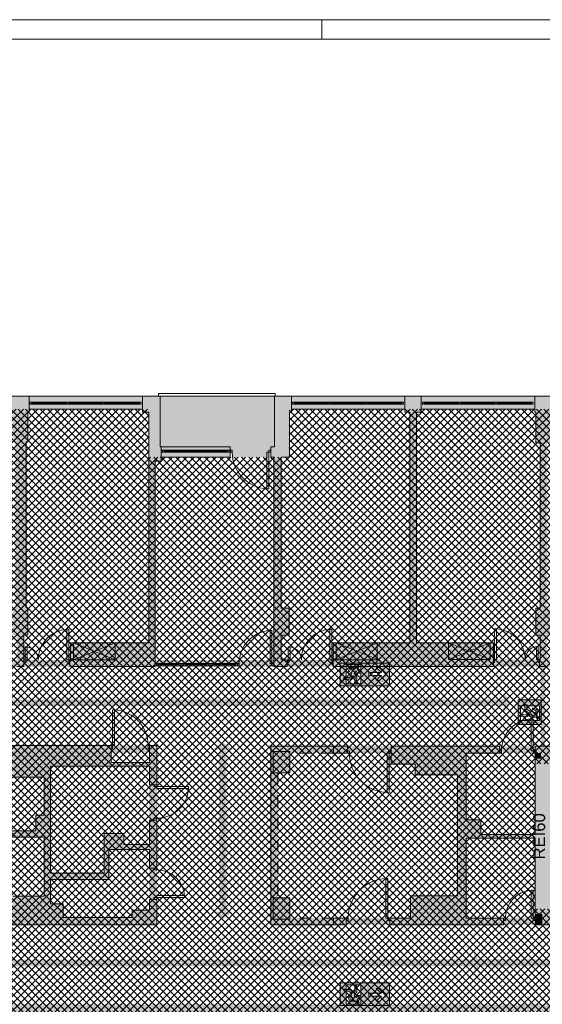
# Paper-space layout 'AP-06 STREFY POŻAROWE I EWAKUACJA - PIĘTRO 4' of a CAD drawing. Header units: millimetres. Extents: x 0 to 594, y 0 to 450.
# Tile 13 of 14: x 338 to 470, y 202 to 450. Entities that reach past the tile are written whole.
import ezdxf
from ezdxf.xclip import XClip

# ---------------------------------------------------------------- set-up
doc = ezdxf.new("R2010")
doc.units = ezdxf.units.MM
doc.header["$MEASUREMENT"] = 0
doc.header["$XCLIPFRAME"] = 0
doc.linetypes.add('PRZERYWANA', pattern=[5.64444, 2.82222, -2.82222])
for name, color, linetype, lineweight in [('A_Arkusz_Nr_pióra__1', 7, 'Continuous', 20), ('A_ewakuacja_Nr_pióra__4', 94, 'Continuous', 18), ('A_podkład_Nr_pióra__2', 8, 'Continuous', 13), ('A_ppoż proj_Nr_pióra__1', 7, 'Continuous', 20), ('A_ppoż proj_Nr_pióra__4', 94, 'Continuous', 18), ('A_ppoż proj_Nr_pióra__81', 2, 'Continuous', 5)]:
    doc.layers.add(name, color=color, linetype=linetype, lineweight=lineweight)
for name, color, linetype, lineweight, true_color in [('A_Arkusz_Nr_pióra__237', 7, 'Continuous', 5, 0x343434), ('A_ewakuacja_Nr_pióra__104', 7, 'Continuous', 5, 0x006532), ('A_podkład_Nr_pióra__254', 7, 'Continuous', 5, 0xfdfdfd), ('A_ppoż proj_Nr_pióra__104', 7, 'Continuous', 5, 0x006532), ('A_ppoż proj_Nr_pióra__151', 7, 'Continuous', 5, 0x65cbfe), ('A_ppoż proj_Nr_pióra__70', 7, 'Continuous', 5, 0x65fe00)]:
    doc.layers.add(name, color=color, linetype=linetype, lineweight=lineweight, true_color=true_color)
doc.layers.add('A_podrys', color=7, linetype='Continuous')
doc.styles.add('STYL_AUTOMATYCZNY_1', font='arial.ttf')

# ---------------------------------------------------------------- blocks, each defined once
blk = doc.blocks.new('Rysunek_1_1', base_point=(-1569.28, -182.96))
at = {"layer": 'A_ewakuacja_Nr_pióra__104', "linetype": 'Continuous', "lineweight": 0, "true_color": 0x004c26}
h = blk.add_hatch(color=118, dxfattribs=at)
h.paths.add_polyline_path([(418.56, 281.99), (431.05, 281.99), (431.05, 287.74), (418.56, 287.74)])
h.paths.add_polyline_path([(423.81, 287.38), (423.81, 285.56), (423.36, 285.56), (422.92, 286.36, 0.414214), (422.5, 286.77), (421.08, 286.77), (420.63, 285.77, 1.14772), (420.97, 285.62), (421.35, 286.45), (422.02, 286.45), (421.53, 285.6), (421.43, 285.43, 0.230447), (421.47, 284.93), (420.92, 284.15), (419.93, 284.15, 0.304489), (419.57, 283.68), (421.23, 283.68), (421.83, 284.58), (422.35, 284.13), (422.21, 282.59), (422.7, 282.59), (422.82, 284.35), (422.15, 285.15), (422.61, 285.78), (422.91, 285.18), (423.8, 285.18), (423.8, 282.55), (420.09, 282.55), (420.09, 283.6), (419.35, 283.6, -0.24241), (419.83, 284.26), (420.09, 284.26), (420.09, 287.38)], flags=0)
h.paths.add_polyline_path([(425.86, 285.41), (428.98, 285.41), (427.68, 286.61), (428.61, 286.61), (430.36, 285.02), (428.6, 283.42), (427.7, 283.42), (428.98, 284.59), (425.86, 284.6)], flags=0)
for points in [[(422.8, 287.07, 1), (423.39, 286.79, 1)], [(468.7, 274.09, 1), (468.08, 273.88, 1)], [(422.8, 202.07, 1), (423.39, 202.35, 1)]]:
    blk.add_hatch(color=118, dxfattribs=at).paths.add_polyline_path(points)
h = blk.add_hatch(color=118, dxfattribs=at)
h.paths.add_polyline_path([(469.2, 272.27), (469.2, 278.52), (463.45, 278.52), (463.45, 272.27)])
h.paths.add_polyline_path([(466.64, 274.47), (466.64, 273.28), (464.01, 273.28), (464.01, 276.99), (465.06, 276.99), (465.06, 277.43), (465.72, 277.25), (465.72, 276.99), (468.84, 276.99), (468.84, 273.27), (467.02, 273.27), (467.02, 274.16), (467.82, 274.16, 0.414214), (468.23, 274.57), (468.23, 276), (467.08, 276.51), (467.08, 276.11), (467.9, 275.72), (467.9, 275.06), (467.06, 275.55), (466.88, 275.65, 0.230447), (466.39, 275.61), (465.6, 276.16), (465.6, 277.15), (465.14, 277.28), (465.14, 275.85), (466.04, 275.25), (465.59, 274.73), (464.04, 274.87), (464.04, 274.38), (465.81, 274.25), (466.61, 274.93), (467.24, 274.47)], flags=0)
h = blk.add_hatch(color=118, dxfattribs=at)
h.paths.add_polyline_path([(418.56, 207.15), (418.56, 201.4), (431.05, 201.4), (431.05, 207.15)])
h.paths.add_polyline_path([(423.81, 201.76), (420.09, 201.76), (420.09, 204.88), (419.83, 204.88, -0.24241), (419.35, 205.54), (420.09, 205.54), (420.09, 206.59), (423.8, 206.59), (423.8, 203.96), (422.91, 203.96), (422.61, 203.36), (422.15, 203.99), (422.82, 204.79), (422.7, 206.55), (422.21, 206.55), (422.35, 205.01), (421.83, 204.56), (421.23, 205.46), (419.57, 205.46, 0.304489), (419.93, 204.99), (420.92, 204.99), (421.47, 204.21, 0.230447), (421.43, 203.71), (421.53, 203.54), (422.02, 202.69), (421.35, 202.69), (420.97, 203.52, 1.14772), (420.63, 203.37), (421.08, 202.37), (422.5, 202.37, 0.414214), (422.92, 202.78), (423.36, 203.58), (423.81, 203.58)], flags=0)
h.paths.add_polyline_path([(425.86, 203.73), (425.86, 204.54), (428.98, 204.55), (427.7, 205.72), (428.6, 205.72), (430.36, 204.12), (428.61, 202.53), (427.68, 202.53), (428.98, 203.73)], flags=0)
at = {"layer": 'A_podkład_Nr_pióra__254', "linetype": 'Continuous', "lineweight": 5, "true_color": 0xfdfdfd}
h = blk.add_hatch(color=7, dxfattribs=at)
h.paths.add_polyline_path([(70.72, 133.27), (538.72, 133.27), (538.72, 227.67), (538.22, 227.67), (538.22, 260.47), (538.72, 260.47), (538.72, 355.07), (196.42, 355.07), (196.42, 351.77), (204.02, 351.77), (204.02, 286.92), (204.02, 266.67), (203.62, 266.67), (203.62, 264.22), (204.62, 264.22), (204.62, 265.67), (215.32, 265.67), (215.32, 201.67), (147.32, 201.68), (147.32, 201.67), (147.32, 201.07), (147.82, 201.07), (147.82, 200.47), (149.42, 200.47), (149.42, 195.27), (159.52, 195.27), (159.52, 182.67), (140.62, 182.67), (140.62, 186.57), (141.82, 186.57), (141.82, 194.17), (137.82, 194.17), (137.82, 191.27), (127.92, 191.27), (127.92, 198.27), (130.02, 198.27), (130.02, 200.47), (139.82, 200.47), (139.82, 201.07), (140.32, 201.07), (140.32, 201.67), (140.82, 201.67), (140.82, 201.69), (76.12, 201.7), (76.12, 224.57), (105.52, 224.57), (105.52, 221.77), (121.07, 221.77), (121.07, 224.57), (123.37, 224.57), (123.37, 226.47), (138.14, 226.47), (138.14, 223.24), (144.25, 223.24), (144.25, 229.27), (165.92, 229.27), (165.92, 221.97), (169.52, 221.97), (169.52, 265.13), (170.37, 265.13), (170.37, 265.82), (170.37, 286.07), (174.22, 286.07), (174.22, 351.07), (175.42, 351.07), (175.42, 355.07), (70.72, 355.07)])
h.paths.add_polyline_path([(76.12, 266.97), (76.12, 293.47), (99.7, 293.47), (99.7, 266.97)], flags=0)
h.paths.add_polyline_path([(76.12, 351.77), (104.72, 351.77), (104.72, 351.07), (109.42, 351.07), (109.42, 351.77), (138.02, 351.77), (138.02, 301.57), (135.32, 301.57), (135.32, 293.47), (169.82, 293.47), (169.82, 288.63), (168.87, 288.63), (168.87, 283.22), (169.82, 283.22), (169.82, 268.82), (168.87, 268.82), (168.87, 266.67), (166.02, 266.67), (166.02, 259.57), (141.69, 259.57), (141.69, 264.77), (137.83, 264.77), (137.83, 264.27), (137.83, 261.87), (123.02, 261.87), (123.02, 264.27), (120.82, 264.27), (120.82, 264.77), (120.82, 293.47), (121.22, 293.47), (121.22, 295.17), (121.22, 301.87), (93.82, 301.87), (93.82, 295.17), (76.12, 295.17)], flags=0)
h.paths.add_polyline_path([(76.12, 166.27), (76.12, 200.07), (82.02, 200.07), (90.02, 200.07), (93.52, 200.07), (93.52, 195.87), (100.02, 195.87), (100.02, 166.27)], flags=0)
h.paths.add_polyline_path([(76.12, 136.57), (76.12, 164.67), (101.52, 164.67), (101.52, 195.87), (109.32, 195.87), (109.32, 200.07), (112.62, 200.07), (120.62, 200.07), (121.12, 200.07), (121.12, 196.37), (127.32, 196.37), (127.32, 191.27), (121.12, 191.27), (121.12, 183.97), (137.82, 183.97), (137.82, 137.27), (137.62, 137.27), (137.62, 136.57), (109.02, 136.57), (109.02, 137.27), (104.72, 137.27), (104.72, 136.57)], flags=0)
h.paths.add_polyline_path([(119.92, 266.97), (101.08, 266.97), (101.08, 293.47), (119.92, 293.47), (119.92, 281.57), (119.92, 271.57)], flags=0)
h.paths.add_polyline_path([(140.02, 341.47), (142.12, 341.47), (142.12, 351.07), (142.52, 351.07), (142.52, 351.77), (171.12, 351.77), (171.12, 351.07), (172.12, 351.07), (172.12, 325.27), (172.12, 316.27), (172.12, 300.87), (168.72, 300.87), (168.72, 295.17), (155.22, 295.17), (155.22, 302.87), (140.22, 302.87), (140.22, 326.67), (140.02, 326.67)], flags=0)
h.paths.add_polyline_path([(140.62, 181.67), (147.02, 181.67), (147.02, 178.67), (160.72, 178.67), (160.72, 200.07), (169.32, 200.07), (169.32, 196.07), (171.92, 196.07), (171.92, 178.37), (163.92, 178.37), (163.92, 177.87), (163.93, 177.87), (171.92, 177.87), (171.92, 178.37), (172.52, 178.37), (172.52, 178.87), (173.52, 178.87), (173.52, 200.07), (178.22, 200.07), (186.22, 200.07), (187.52, 200.07), (187.52, 195.67), (188.02, 195.67), (188.02, 195.17), (188.62, 195.17), (188.62, 200.07), (198.62, 200.07), (198.62, 195.77), (203.62, 195.77), (203.62, 182.37), (188.62, 182.37), (188.62, 188.17), (195.62, 188.17), (195.62, 188.67), (195.6, 188.67), (188.62, 188.67), (188.62, 188.17), (188.02, 188.17), (188.02, 187.67), (187.52, 187.67), (187.52, 181.27), (203.62, 181.27), (203.62, 137.27), (203.52, 137.27), (203.52, 136.57), (174.92, 136.57), (174.92, 137.27), (173.52, 137.27), (173.52, 169.87), (172.52, 169.87), (172.52, 170.37), (171.92, 170.37), (171.92, 137.27), (170.52, 137.27), (170.52, 136.57), (141.92, 136.57), (141.92, 137.27), (141.62, 137.27), (141.62, 145.07), (140.62, 145.07)], flags=0)
h.paths.add_polyline_path([(204.57, 286.87), (246.22, 286.87), (272.92, 286.87), (297.52, 286.87), (372.42, 286.87), (374.38, 286.87), (401.12, 286.87), (505.52, 286.87), (534.02, 286.87), (534.02, 263.67), (505.52, 263.67), (505.52, 266.27), (486.42, 266.27), (486.42, 262.37), (471.82, 262.37), (471.82, 266.27), (471.82, 266.77), (401.12, 266.77), (401.12, 221.77), (471.85, 221.77), (471.85, 225.77), (486.62, 225.77), (486.62, 221.77), (505.02, 221.77), (505.02, 224.47), (534.02, 224.47), (534.02, 201.67), (505.02, 201.67), (401.12, 201.67), (372.42, 201.67), (294.89, 201.67), (215.87, 201.67), (215.87, 222.07), (246.22, 222.07), (246.22, 222.87), (249.27, 222.87), (249.27, 224.47), (297.42, 224.47), (297.42, 221.77), (372.42, 221.77), (372.42, 228.62), (371.62, 228.62), (371.62, 228.17), (370.52, 228.17), (370.52, 225.47), (366.22, 225.47), (366.22, 223.57), (348.82, 223.57), (348.82, 227.07), (345.62, 227.07), (345.62, 233.17), (360.32, 233.17), (360.32, 240.77), (370.52, 240.77), (370.52, 236.07), (371.62, 236.07), (371.62, 235.62), (372.42, 235.62), (372.42, 248.62), (371.62, 248.62), (371.62, 248.17), (370.52, 248.17), (370.52, 241.97), (364.12, 241.97), (364.12, 244.77), (359.12, 244.77), (359.12, 234.77), (345.62, 234.77), (345.62, 261.77), (370.52, 261.77), (370.52, 257.07), (371.62, 257.07), (371.62, 256.62), (372.42, 256.62), (372.42, 266.97), (370.22, 266.97), (370.22, 266.17), (370.52, 266.17), (370.52, 262.67), (360.92, 262.67), (360.92, 266.17), (361.22, 266.17), (361.22, 266.97), (297.52, 266.97), (297.52, 266.33), (297.52, 264.17), (273.42, 264.17), (249.28, 264.17), (249.28, 266.33), (246.22, 266.33), (246.22, 266.67), (204.57, 266.67)], flags=0)
h.paths.add_polyline_path([(207.42, 145.27), (205.12, 145.27), (205.12, 187.17), (207.42, 187.17), (207.42, 195.77), (220.52, 195.77), (220.52, 201.12), (236.52, 201.12), (236.52, 195.67), (237.62, 195.67), (237.62, 145.27), (237.62, 137.27), (236.42, 137.27), (236.42, 136.57), (207.82, 136.57), (207.82, 137.27), (207.42, 137.27)], flags=0)
h.paths.add_polyline_path([(208.12, 288.57), (205.92, 288.57), (205.92, 294.97), (208.02, 294.97), (208.02, 301.67), (205.92, 301.67), (205.92, 343.57), (208.02, 343.57), (208.02, 351.07), (208.32, 351.07), (208.32, 351.77), (236.92, 351.77), (236.92, 351.07), (237.92, 351.07), (239.42, 351.07), (240.82, 351.07), (240.82, 351.77), (269.42, 351.77), (269.42, 351.07), (270.02, 351.07), (270.02, 343.07), (270.52, 343.07), (270.52, 321.97), (264.33, 321.97), (263.83, 321.97), (263.83, 321.37), (263.33, 321.37), (263.33, 311.38), (263.33, 311.37), (263.83, 311.37), (263.83, 321.37), (264.33, 321.37), (264.33, 320.47), (270.52, 320.47), (270.52, 301.67), (270.02, 301.67), (270.02, 294.87), (271.22, 294.87), (271.22, 288.57), (270.82, 288.57), (259.22, 288.57), (259.22, 292.87), (239.42, 292.87), (239.42, 320.47), (253.33, 320.47), (253.33, 321.37), (253.83, 321.37), (253.83, 321.97), (253.33, 321.97), (237.92, 321.97), (237.92, 292.87), (218.62, 292.87), (218.62, 288.57), (218.12, 288.57)], flags=0)
h.paths.add_polyline_path([(240.82, 137.27), (239.32, 137.27), (239.32, 195.67), (258.82, 195.67), (258.82, 199.77), (259.12, 199.77, 0.399638), (268.62, 189.78), (268.62, 189.77), (269.12, 189.77), (269.12, 199.77), (270.72, 199.77), (270.72, 193.97), (269.87, 193.97), (269.87, 187.17), (270.32, 187.17), (270.32, 145.27), (269.92, 145.27), (269.92, 137.27), (269.42, 137.27), (269.42, 136.57), (240.82, 136.57)], flags=0)
h.paths.add_polyline_path([(272.42, 199.87), (273.12, 199.87), (273.12, 196.57), (273.62, 196.57), (273.62, 196.61, 0.370334), (276.42, 199.87, 0.395307), (283.62, 192.19), (283.62, 192.17), (284.12, 192.17), (284.12, 199.87), (284.32, 199.87), (284.32, 195.67), (303.92, 195.67), (303.92, 137.27), (302.72, 137.27), (302.72, 136.57), (274.12, 136.57), (274.12, 137.27), (273.52, 137.27), (273.52, 145.27), (273.02, 145.27), (273.02, 187.17), (273.47, 187.17), (273.47, 193.97), (272.42, 193.97)], flags=0)
h.paths.add_polyline_path([(272.92, 294.87), (273.92, 294.87), (273.92, 301.67), (273.52, 301.67), (273.52, 343.07), (273.92, 343.07), (273.92, 351.07), (274.22, 351.07), (274.22, 351.77), (302.82, 351.77), (302.82, 351.07), (304.32, 351.07), (304.32, 292.87), (284.52, 292.87), (284.52, 288.57), (284.32, 288.57), (276.62, 288.57), (273.32, 288.57), (272.92, 288.57)], flags=0)
h.paths.add_polyline_path([(304.17, 223.57), (299.02, 223.57), (299.02, 243.87), (304.32, 243.87), (324.42, 243.87), (344.02, 243.87), (344.02, 228.97), (336.12, 228.97), (336.12, 226.37), (330.52, 226.37), (330.52, 223.57), (314.17, 223.57), (304.67, 223.57), (304.67, 233.56), (304.67, 233.57), (304.17, 233.57)], flags=0)
h.paths.add_polyline_path([(299.02, 244.77), (299.02, 265.17), (305.12, 265.17), (305.12, 255.17), (305.62, 255.17), (305.62, 255.18), (305.62, 265.17), (315.12, 265.17), (327.32, 265.17), (327.32, 261.77), (336.12, 261.77), (336.12, 258.98), (344.02, 258.98), (344.02, 249.37), (341.92, 249.37), (341.92, 245.47), (324.42, 245.47), (324.42, 244.77), (322.32, 244.77), (304.32, 244.77)], flags=0)
h.paths.add_polyline_path([(307.12, 137.27), (305.72, 137.27), (305.72, 195.67), (325.32, 195.67), (325.32, 199.87), (325.72, 199.87), (336.72, 199.87), (337.02, 199.87), (337.02, 193.97), (336.02, 193.97), (336.02, 187.17), (336.42, 187.17), (336.42, 145.27), (336.02, 145.27), (336.02, 137.27), (335.72, 137.27), (335.72, 136.57), (307.12, 136.57)], flags=0)
h.paths.add_polyline_path([(305.82, 292.87), (305.82, 351.07), (307.12, 351.07), (307.12, 351.77), (335.72, 351.77), (335.72, 351.07), (336.12, 351.07), (336.12, 343.57), (336.72, 343.57), (336.72, 301.67), (336.12, 301.67), (336.12, 294.87), (337.12, 294.87), (337.12, 288.57), (336.82, 288.57), (333.52, 288.57), (325.82, 288.57), (325.62, 288.57), (325.62, 292.87)], flags=0)
h.paths.add_polyline_path([(338.52, 193.97), (338.52, 199.87), (339.32, 199.87), (342.62, 199.87), (350.32, 199.87), (350.92, 199.87), (350.92, 195.57), (369.82, 195.57), (369.82, 137.27), (368.42, 137.27), (368.42, 136.57), (339.82, 136.57), (339.82, 137.27), (339.62, 137.27), (339.62, 145.27), (339.12, 145.27), (339.12, 187.17), (339.62, 187.17), (339.62, 193.97)], flags=0)
h.paths.add_polyline_path([(338.92, 288.57), (338.92, 294.87), (339.92, 294.87), (339.92, 301.67), (339.52, 301.67), (339.52, 343.57), (339.92, 343.57), (339.92, 351.07), (340.22, 351.07), (340.22, 351.77), (368.82, 351.77), (368.82, 351.07), (370.42, 351.07), (370.42, 292.87), (350.62, 292.87), (350.62, 288.57), (350.22, 288.57), (339.22, 288.57)], flags=0)
h.paths.add_polyline_path([(385.22, 175.97), (371.52, 175.97), (371.52, 195.67), (385.22, 195.67), (385.22, 187.07), (385.32, 187.07), (385.32, 186.57), (386.12, 186.57), (386.12, 195.67), (390.92, 195.67), (390.92, 199.87), (391.92, 199.87), (401.82, 199.87), (403.12, 199.87), (403.12, 193.67), (401.82, 193.67), (401.82, 189.87), (401.82, 186.87), (402.92, 186.87), (402.92, 175.97), (402.22, 175.97), (402.22, 175.77), (401.72, 175.77), (401.72, 174.97), (401.22, 174.97), (401.22, 164.98), (401.22, 164.97), (401.72, 164.97), (401.72, 174.97), (402.92, 174.97), (402.92, 145.27), (401.82, 145.27), (401.82, 137.27), (401.52, 137.27), (401.52, 136.57), (372.92, 136.57), (372.92, 137.27), (371.52, 137.27), (371.52, 174.97), (386.12, 174.97), (386.12, 179.27), (390.22, 179.27), (390.22, 174.97), (391.72, 174.97), (391.72, 175.77), (391.22, 175.77), (391.22, 175.97), (390.82, 175.97), (390.82, 179.87), (386.12, 179.87), (386.12, 180.57), (392.12, 180.57), (392.12, 181.07), (392.1, 181.07), (386.12, 181.07), (386.12, 180.57), (385.32, 180.57), (385.32, 180.07), (385.22, 180.07)], flags=0)
h.paths.add_polyline_path([(372.02, 338.67), (373.46, 338.67), (373.46, 339.67), (390.87, 339.67), (390.92, 339.67), (390.92, 340.92), (391.42, 340.92, 0.034086), (391.5, 339.67), (400.62, 339.67), (400.62, 340.92), (401.12, 340.92), (401.12, 339.67), (401.92, 339.67), (401.92, 287.67), (401.42, 287.67), (393.12, 287.67), (372.02, 287.67)], flags=0)
h.paths.add_polyline_path([(402.92, 260.07), (405.92, 260.07), (405.92, 265.07), (416.92, 265.07), (420.1, 265.07), (420.92, 265.07), (431.42, 265.07), (431.42, 262.27), (437.52, 262.27), (437.52, 259.57), (448.12, 259.57), (448.12, 229.07), (436.32, 229.07), (436.32, 223.47), (420.62, 223.47), (416.92, 223.47), (405.92, 223.47), (405.92, 228.57), (402.92, 228.57)], flags=0)
h.paths.add_polyline_path([(403.72, 301.57), (403.72, 339.67), (405.82, 339.67), (405.82, 351.07), (406.32, 351.07), (406.32, 351.77), (434.92, 351.77), (434.92, 351.07), (436.12, 351.07), (436.12, 292.87), (416.82, 292.87), (416.82, 288.57), (416.52, 288.57), (403.72, 288.57), (403.72, 294.77), (405.72, 294.77), (405.72, 301.57)], flags=0)
h.paths.add_polyline_path([(405.82, 145.27), (404.72, 145.27), (404.72, 186.87), (405.62, 186.87), (405.62, 193.67), (404.82, 193.67), (404.82, 199.87), (405.12, 199.87), (408.42, 199.87), (416.12, 199.87), (416.42, 199.87), (416.42, 195.67), (435.62, 195.67), (435.62, 137.27), (434.42, 137.27), (434.42, 136.57), (405.82, 136.57)], flags=0)
h.paths.add_polyline_path([(437.22, 137.27), (437.22, 195.67), (456.62, 195.67), (456.62, 199.87), (467.82, 199.87), (468.92, 199.87), (468.92, 193.67), (467.82, 193.67), (467.82, 186.87), (468.92, 186.87), (468.92, 145.07), (468.02, 145.07), (468.02, 137.27), (467.42, 137.27), (467.42, 136.57), (438.82, 136.57), (438.82, 137.27)], flags=0)
h.paths.add_polyline_path([(437.82, 351.07), (439.02, 351.07), (439.02, 351.77), (467.62, 351.77), (467.62, 351.07), (467.92, 351.07), (467.92, 343.27), (469.02, 343.27), (469.02, 301.57), (467.92, 301.57), (467.92, 294.77), (469.02, 294.77), (469.02, 288.67), (468.82, 288.67), (468.52, 288.67), (465.22, 288.67), (457.52, 288.67), (457.22, 288.67), (457.22, 292.87), (437.82, 292.87)], flags=0)
h.paths.add_polyline_path([(450.32, 248.27), (450.32, 265.07), (459.22, 265.07), (467.72, 265.07), (467.72, 244.57), (454.02, 244.57), (454.02, 248.27)], flags=0)
h.paths.add_polyline_path([(450.32, 223.47), (450.32, 243.57), (467.72, 243.57), (467.72, 223.47), (460.22, 223.47)], flags=0)
h.paths.add_polyline_path([(470.52, 145.07), (470.52, 186.87), (471.62, 186.87), (471.62, 193.67), (470.52, 193.67), (470.52, 199.87), (471.72, 199.87), (481.72, 199.87), (482.22, 199.87), (482.22, 195.67), (501.62, 195.67), (501.62, 137.27), (500.42, 137.27), (500.42, 136.57), (471.82, 136.57), (471.82, 145.07)], flags=0)
h.paths.add_polyline_path([(470.92, 288.67), (470.72, 288.67), (470.72, 294.77), (471.72, 294.77), (471.72, 301.57), (470.72, 301.57), (470.72, 343.27), (471.72, 343.27), (471.72, 351.07), (471.92, 351.07), (471.92, 351.77), (500.52, 351.77), (500.52, 351.07), (502.02, 351.07), (502.02, 293.07), (482.22, 293.07), (482.22, 288.67), (474.22, 288.67), (473.06, 288.67)], flags=0)
h.paths.add_polyline_path([(519.92, 182.77), (503.22, 182.77), (503.22, 195.67), (512.12, 195.67), (512.12, 199.87), (512.62, 199.87), (519.62, 199.87), (519.92, 199.87)], flags=0)
h.paths.add_polyline_path([(503.22, 166.27), (503.22, 178.37), (513.92, 178.37), (513.92, 181.47), (521.22, 181.47), (521.22, 199.87), (521.92, 199.87), (531.92, 199.87), (533.32, 199.87), (533.32, 136.57), (504.72, 136.57), (504.72, 137.27), (503.22, 137.27), (503.22, 159.77), (508.32, 159.77), (508.32, 166.27)], flags=0)
h.paths.add_polyline_path([(508.52, 333.47), (503.62, 333.47), (503.62, 351.07), (504.72, 351.07), (504.72, 351.77), (533.32, 351.77), (533.32, 288.67), (520.77, 288.67), (516.47, 288.67), (512.32, 288.67), (512.32, 294.47), (505.62, 294.47), (505.62, 306.27), (519.82, 306.27), (519.82, 310.17), (503.62, 310.17), (503.62, 328.07), (508.52, 328.07), (520.52, 328.07), (520.52, 329.07), (508.52, 329.07)], flags=0)
at = {"layer": 'A_ppoż proj_Nr_pióra__104', "linetype": 'Continuous', "lineweight": 5, "true_color": 0x006532}
for points in [[(222.39, 275.15), (222.39, 276.92), (459.79, 276.92), (459.79, 275.15), (461.59, 277.77), (459.79, 280.39), (459.79, 278.62), (222.39, 278.62), (222.39, 280.39), (220.59, 277.77)], [(386.42, 265.94), (388.19, 265.94), (388.19, 225.09), (386.42, 225.09), (389.04, 223.28), (391.66, 225.09), (389.89, 225.09), (389.89, 265.94), (391.66, 265.94), (389.04, 267.74)], [(484.54, 216.92), (481.92, 218.72), (479.3, 216.92), (481.07, 216.92), (481.07, 213.02), (430.75, 213.02), (430.75, 211.32), (494.77, 211.32), (494.77, 213.02), (482.77, 213.02), (482.77, 216.92)], [(230.79, 209.49), (230.79, 211.26), (452.3, 211.26), (452.3, 209.49), (454.11, 212.11), (452.3, 214.73), (452.3, 212.96), (230.79, 212.96), (230.79, 214.73), (228.99, 212.11)]]:
    blk.add_hatch(color=128, dxfattribs=at).paths.add_polyline_path(points)
at = {"layer": 'A_ppoż proj_Nr_pióra__151', "linetype": 'Continuous', "lineweight": 5, "true_color": 0x65cbfe}
h = blk.add_hatch(dxfattribs=at)
h.set_pattern_fill('bloczki_betonowe_0001', color=151, style=0, pattern_type=2)
h.set_pattern_definition([(45, (-1569.2778, -182.9554), (-0.9192388, 0.9192388), []), (135, (-1569.2778, -182.9554), (0.9192388, 0.9192388), [])])
h.paths.add_polyline_path([(204.57, 266.67), (246.22, 266.67), (246.22, 264.17), (299.02, 264.17), (299.02, 224.47), (246.22, 224.47), (246.22, 222.07), (215.32, 222.07), (215.32, 201.67), (205.12, 201.67), (205.12, 136.57), (534.02, 136.57), (534.02, 225.77), (467.72, 225.77), (467.72, 262.37), (534.02, 262.37), (534.02, 351.77), (405.78, 351.77), (405.78, 339.67), (370.42, 339.67), (370.42, 351.77), (204.57, 351.77)])
at = {"layer": 'A_ppoż proj_Nr_pióra__4', "linetype": 'Continuous', "lineweight": 0, "true_color": 0x002000}
for points in [[(538.72, 263.67), (467.72, 263.67), (467.72, 260.57), (538.72, 260.57)], [(467.72, 227.57), (469.52, 227.57), (469.52, 260.57), (467.72, 260.57)], [(538.72, 227.57), (467.72, 227.57), (467.72, 224.47), (538.72, 224.47)]]:
    blk.add_hatch(color=98, dxfattribs=at).paths.add_polyline_path(points)
at = {"layer": 'A_ppoż proj_Nr_pióra__70', "linetype": 'Continuous', "lineweight": 0, "true_color": 0x193f00}
for points in [[(469.21, 286.87), (538.72, 286.87), (538.72, 288.67), (469.21, 288.67)], [(469.21, 286.87), (469.21, 263.67), (470.21, 263.67), (470.21, 286.87)]]:
    blk.add_hatch(color=88, dxfattribs=at).paths.add_polyline_path(points)
at = {"layer": 'A_ppoż proj_Nr_pióra__81', "linetype": 'Continuous', "lineweight": 0, "true_color": 0x3f3f00}
for points in [[(469.21, 286.87), (469.21, 288.57), (205.92, 288.57), (205.92, 286.87)], [(297.52, 265.17), (372.42, 265.17), (372.42, 266.97), (297.52, 266.97)], [(401.12, 221.77), (402.92, 221.77), (402.92, 266.77), (401.12, 266.77)], [(402.9, 266.77), (402.9, 265.07), (469.21, 265.07), (469.21, 266.77)], [(372.42, 221.77), (372.42, 265.17), (370.52, 265.17), (370.52, 221.77)], [(467.72, 263.68), (469.21, 263.68), (469.21, 265.07), (467.72, 265.07)], [(297.42, 221.77), (370.52, 221.77), (370.52, 223.57), (297.42, 223.57)], [(402.92, 223.47), (402.92, 221.77), (467.72, 221.77), (467.72, 223.47)], [(467.72, 221.77), (469.52, 221.77), (469.52, 224.47), (467.72, 224.47)]]:
    blk.add_hatch(color=48, dxfattribs=at).paths.add_polyline_path(points)
at = {"layer": 'A_ewakuacja_Nr_pióra__4', "color": 94, "linetype": 'Continuous', "lineweight": 18, "flags": 128}
for points in [[(431.05, 287.74), (418.56, 287.74), (418.56, 281.99), (431.05, 281.99)], [(425.86, 284.6), (425.86, 285.41), (428.98, 285.41), (427.68, 286.61), (428.61, 286.61), (430.36, 285.02), (428.6, 283.42), (427.7, 283.42), (428.98, 284.59)], [(431.05, 201.4), (418.56, 201.4), (418.56, 207.15), (431.05, 207.15)], [(425.86, 204.54), (425.86, 203.73), (428.98, 203.73), (427.68, 202.53), (428.61, 202.53), (430.36, 204.12), (428.6, 205.72), (427.7, 205.72), (428.98, 204.55)]]:
    blk.add_lwpolyline(points, close=True, dxfattribs=at)
for points in [[(423.8, 282.55), (423.8, 285.18), (422.91, 285.18), (422.61, 285.78), (422.15, 285.15), (422.82, 284.35), (422.7, 282.59), (422.21, 282.59), (422.35, 284.13), (421.83, 284.58), (421.23, 283.68), (419.57, 283.68, -0.304489), (419.93, 284.15), (420.92, 284.15), (421.47, 284.93, -0.230447), (421.43, 285.43), (421.53, 285.6), (422.02, 286.45), (421.35, 286.45), (420.97, 285.62, -1.14772), (420.63, 285.77), (421.08, 286.77), (422.5, 286.77, -0.414214), (422.92, 286.36), (423.36, 285.56), (423.81, 285.56), (423.81, 287.38), (420.09, 287.38), (420.09, 284.26), (419.83, 284.26, 0.24241), (419.35, 283.6), (420.09, 283.6), (420.09, 282.55)], [(464.01, 273.28), (466.64, 273.28), (466.64, 274.47), (467.24, 274.47), (466.61, 274.93), (465.81, 274.25), (464.04, 274.38), (464.04, 274.87), (465.59, 274.73), (466.04, 275.25), (465.14, 275.85), (465.14, 277.28), (465.6, 277.15), (465.6, 276.16), (466.39, 275.61, -0.230447), (466.88, 275.65), (467.06, 275.55), (467.9, 275.06), (467.9, 275.72), (467.08, 276.11), (467.08, 276.51), (468.23, 276), (468.23, 274.57, -0.414214), (467.82, 274.16), (467.02, 274.16), (467.02, 273.27), (468.84, 273.27), (468.84, 276.99), (465.72, 276.99), (465.72, 277.25), (465.06, 277.43), (465.06, 276.99), (464.01, 276.99)], [(423.8, 206.59), (423.8, 203.96), (422.91, 203.96), (422.61, 203.36), (422.15, 203.99), (422.82, 204.79), (422.7, 206.55), (422.21, 206.55), (422.35, 205.01), (421.83, 204.56), (421.23, 205.46), (419.57, 205.46, 0.304489), (419.93, 204.99), (420.92, 204.99), (421.47, 204.21, 0.230447), (421.43, 203.71), (421.53, 203.54), (422.02, 202.69), (421.35, 202.69), (420.97, 203.52, 1.14772), (420.63, 203.37), (421.08, 202.37), (422.5, 202.37, 0.414214), (422.92, 202.78), (423.36, 203.58), (423.81, 203.58), (423.81, 201.76), (420.09, 201.76), (420.09, 204.88), (419.83, 204.88, -0.24241), (419.35, 205.54), (420.09, 205.54), (420.09, 206.59)]]:
    blk.add_lwpolyline(points, format="xyb", close=True, dxfattribs=at)
for points in [[(463.45, 272.27), (463.45, 278.52), (469.2, 278.52), (469.2, 272.27)], [(469.2, 272.27), (463.45, 272.27)]]:
    blk.add_lwpolyline(points, dxfattribs=at)
at = {"layer": 'A_ewakuacja_Nr_pióra__4', "color": 94, "linetype": 'Continuous', "lineweight": 18}
for centre in [(423.09, 286.93), (468.39, 273.99), (423.09, 202.21)]:
    blk.add_circle(centre, 0.328, dxfattribs=at)
at = {"layer": 'A_podkład_Nr_pióra__2', "color": 8, "linetype": 'Continuous', "lineweight": 13}
for p, q in [((401.92, 355.07), (196.42, 355.07)), ((340.22, 351.07), (340.22, 355.07)), ((368.82, 355.07), (368.82, 351.07)), ((402.22, 355.77), (372.82, 355.77)), ((372.82, 355.77), (372.82, 355.07)), ((373.22, 342.27), (373.22, 355.07)), ((538.72, 355.07), (402.02, 355.07)), ((402.02, 355.07), (402.02, 342.27)), ((402.22, 355.77), (402.22, 355.07)), ((406.32, 351.07), (406.32, 355.07)), ((434.92, 355.07), (434.92, 351.07)), ((439.02, 351.07), (439.02, 355.07)), ((467.62, 355.07), (467.62, 351.07)), ((368.42, 353.57), (340.52, 353.57)), ((340.52, 353.57), (340.52, 353.07)), ((340.52, 353.07), (368.42, 353.07)), ((340.92, 353.57), (340.92, 353.07)), ((340.92, 353.32), (349.69, 353.32)), ((349.69, 353.57), (349.69, 353.07)), ((350.09, 353.57), (350.09, 353.07)), ((350.09, 353.32), (358.85, 353.32)), ((358.85, 353.57), (358.85, 353.07)), ((359.25, 353.57), (359.25, 353.07)), ((359.25, 353.32), (368.02, 353.32)), ((368.02, 353.57), (368.02, 353.07)), ((368.42, 353.07), (368.42, 353.57)), ((434.52, 353.57), (406.62, 353.57)), ((406.62, 353.57), (406.62, 353.07)), ((406.62, 353.07), (434.52, 353.07)), ((407.02, 353.57), (407.02, 353.07)), ((407.02, 353.32), (415.79, 353.32)), ((415.79, 353.57), (415.79, 353.07)), ((416.19, 353.57), (416.19, 353.07)), ((416.19, 353.32), (424.95, 353.32)), ((424.95, 353.57), (424.95, 353.07)), ((425.35, 353.57), (425.35, 353.07)), ((425.35, 353.32), (434.12, 353.32)), ((434.12, 353.57), (434.12, 353.07)), ((434.52, 353.07), (434.52, 353.57)), ((467.22, 353.57), (439.32, 353.57)), ((439.32, 353.57), (439.32, 353.07)), ((439.32, 353.07), (467.22, 353.07)), ((439.72, 353.57), (439.72, 353.07)), ((439.72, 353.32), (448.49, 353.32)), ((448.49, 353.57), (448.49, 353.07)), ((448.89, 353.57), (448.89, 353.07)), ((448.89, 353.32), (457.65, 353.32)), ((457.65, 353.57), (457.65, 353.07)), ((458.05, 353.57), (458.05, 353.07)), ((458.05, 353.32), (466.82, 353.32)), ((466.82, 353.57), (466.82, 353.07)), ((467.22, 353.07), (467.22, 353.57)), ((339.92, 343.57), (339.92, 351.07)), ((339.92, 351.07), (340.22, 351.07)), ((340.22, 351.77), (368.82, 351.77)), ((368.82, 351.07), (370.42, 351.07)), ((370.42, 351.07), (370.42, 292.87)), ((405.82, 351.07), (406.32, 351.07)), ((405.82, 339.67), (405.82, 351.07)), ((406.32, 351.77), (434.92, 351.77)), ((434.92, 351.07), (436.12, 351.07)), ((436.12, 351.07), (436.12, 292.87)), ((437.82, 292.87), (437.82, 351.07)), ((437.82, 351.07), (439.02, 351.07)), ((439.02, 351.77), (467.62, 351.77)), ((467.62, 351.07), (467.92, 351.07)), ((467.92, 351.07), (467.92, 343.27)), ((339.52, 301.67), (339.52, 343.57)), ((339.52, 343.57), (339.92, 343.57)), ((467.92, 343.27), (469.02, 343.27)), ((469.02, 343.27), (469.02, 301.57)), ((390.96, 342.27), (373.22, 342.27)), ((373.46, 338.67), (373.46, 342.27)), ((391.42, 341.47), (373.46, 341.47)), ((373.46, 340.92), (391.42, 340.92)), ((373.86, 341.47), (373.86, 340.92)), ((374.26, 340.92), (374.26, 341.47)), ((374.26, 341.19), (390.16, 341.19)), ((390.16, 340.92), (390.16, 341.47)), ((390.56, 341.47), (390.56, 340.92)), ((390.92, 342.27), (390.92, 339.67)), ((390.96, 340.92), (390.96, 341.47)), ((391.42, 340.92), (391.42, 341.47)), ((401.12, 340.92), (400.12, 340.92)), ((400.12, 340.92), (400.12, 331.72)), ((400.62, 331.72), (400.62, 341.47)), ((400.62, 341.47), (401.12, 341.47)), ((401.12, 339.67), (401.12, 342.27)), ((402.02, 342.27), (401.12, 342.27)), ((372.02, 338.67), (373.46, 338.67)), ((372.02, 286.87), (372.02, 338.67)), ((373.22, 339.67), (390.96, 339.67)), ((401.12, 339.67), (401.92, 339.67)), ((401.92, 339.67), (401.92, 286.92)), ((403.72, 339.67), (405.82, 339.67)), ((403.72, 339.67), (403.72, 301.57)), ((400.62, 331.72), (400.12, 331.72)), ((339.92, 301.67), (339.52, 301.67)), ((339.92, 294.87), (339.92, 301.67)), ((405.72, 301.57), (403.72, 301.57)), ((405.72, 294.77), (405.72, 301.57)), ((467.92, 301.57), (467.92, 294.77)), ((469.02, 301.57), (467.92, 301.57)), ((350.22, 296.27), (349.72, 296.27)), ((349.72, 288.57), (349.72, 296.27)), ((350.22, 296.27), (350.22, 287.77)), ((401.42, 295.97), (400.92, 295.97)), ((400.92, 287.67), (400.92, 295.97)), ((401.42, 295.97), (401.42, 287.07)), ((416.52, 296.27), (416.02, 296.27)), ((416.02, 288.57), (416.02, 296.27)), ((416.52, 296.27), (416.52, 287.77)), ((457.52, 296.37), (457.52, 287.87)), ((457.52, 296.37), (458.02, 296.37)), ((458.02, 288.67), (458.02, 296.37)), ((338.92, 286.87), (338.92, 294.87)), ((338.92, 294.87), (339.92, 294.87)), ((403.72, 294.77), (405.72, 294.77)), ((403.72, 294.77), (403.72, 288.57)), ((467.92, 294.77), (469.02, 294.77)), ((469.02, 294.77), (469.02, 288.67)), ((339.22, 291.87), (339.22, 287.77)), ((339.22, 291.87), (339.72, 291.87)), ((339.72, 288.57), (339.72, 291.87)), ((350.62, 292.87), (350.62, 288.57)), ((370.42, 292.87), (350.62, 292.87)), ((351.42, 288.57), (351.42, 292.87)), ((351.42, 292.87), (361.92, 288.57)), ((361.92, 292.87), (351.42, 288.57)), ((361.92, 292.87), (361.92, 288.57)), ((405.52, 291.87), (405.52, 287.77)), ((405.52, 291.87), (406.02, 291.87)), ((406.02, 288.57), (406.02, 291.87)), ((416.82, 292.87), (416.82, 286.87)), ((436.12, 292.87), (416.82, 292.87)), ((417.62, 288.57), (417.62, 292.87)), ((428.12, 292.87), (417.62, 288.67)), ((417.62, 292.87), (428.12, 288.67)), ((427.92, 292.87), (427.92, 288.57)), ((457.22, 292.87), (437.82, 292.87)), ((445.92, 288.67), (445.92, 292.87)), ((445.92, 292.87), (456.42, 288.67)), ((456.42, 292.87), (445.92, 288.67)), ((456.42, 292.87), (456.42, 288.67)), ((457.22, 286.87), (457.22, 292.87)), ((468.52, 291.97), (468.02, 291.97)), ((468.02, 288.67), (468.02, 291.97)), ((468.52, 291.97), (468.52, 287.87)), ((338.92, 288.57), (339.72, 288.57)), ((350.62, 288.57), (349.72, 288.57)), ((350.52, 286.87), (350.52, 288.57)), ((361.92, 288.57), (351.42, 288.57)), ((403.72, 288.57), (406.02, 288.57)), ((405.22, 286.87), (405.22, 288.57)), ((416.82, 288.57), (416.02, 288.57)), ((427.92, 288.57), (417.62, 288.57)), ((456.42, 288.67), (445.92, 288.67)), ((457.22, 288.67), (458.02, 288.67)), ((469.02, 288.67), (468.02, 288.67)), ((468.82, 286.87), (468.82, 288.67)), ((337.12, 286.87), (338.92, 286.87)), ((339.22, 287.77), (338.92, 287.77)), ((350.22, 287.77), (350.52, 287.77)), ((350.52, 286.87), (372.02, 286.87)), ((393.12, 287.67), (371.92, 287.67)), ((371.92, 287.67), (371.92, 287.07)), ((371.92, 287.07), (393.12, 287.07)), ((372.42, 287.67), (372.42, 287.07)), ((372.82, 287.07), (372.82, 287.67)), ((372.82, 287.37), (378.02, 287.37)), ((378.02, 287.07), (378.02, 287.67)), ((378.42, 287.67), (378.42, 287.07)), ((378.82, 287.07), (378.82, 287.67)), ((379.22, 287.67), (379.22, 287.07)), ((379.62, 287.07), (379.62, 287.67)), ((379.62, 287.37), (384.92, 287.37)), ((384.92, 287.07), (384.92, 287.67)), ((385.32, 287.67), (385.32, 287.07)), ((385.72, 287.07), (385.72, 287.67)), ((386.12, 287.67), (386.12, 287.07)), ((386.52, 287.07), (386.52, 287.67)), ((386.52, 287.37), (391.82, 287.37)), ((391.82, 287.07), (391.82, 287.67)), ((392.22, 287.67), (392.22, 287.07)), ((392.62, 287.07), (392.62, 287.67)), ((393.12, 287.67), (393.12, 287.07)), ((401.92, 287.67), (400.92, 287.67)), ((401.42, 287.07), (401.92, 287.07)), ((401.92, 286.87), (405.22, 286.87)), ((405.52, 287.77), (405.22, 287.77)), ((416.52, 287.77), (416.82, 287.77)), ((416.82, 286.87), (457.22, 286.87)), ((457.52, 287.87), (457.22, 287.87)), ((468.52, 287.87), (468.82, 287.87)), ((468.82, 286.87), (470.62, 286.87)), ((361.22, 275.97), (361.22, 266.17)), ((361.22, 275.97), (361.72, 275.97)), ((361.72, 266.97), (361.72, 275.97)), ((467.22, 273.67), (466.72, 273.67)), ((466.72, 265.67), (466.72, 273.67)), ((467.22, 273.67), (467.22, 265.07)), ((297.52, 266.97), (361.72, 266.97)), ((360.92, 266.97), (360.92, 262.67)), ((361.22, 266.17), (360.92, 266.17)), ((372.42, 266.97), (370.22, 266.97)), ((370.22, 266.97), (370.22, 266.17)), ((370.22, 266.17), (370.52, 266.17)), ((370.52, 266.97), (370.52, 262.67)), ((372.42, 266.97), (372.42, 256.12)), ((420.42, 266.77), (401.12, 266.77)), ((401.12, 266.77), (401.12, 221.77)), ((416.92, 266.77), (416.92, 265.07)), ((420.42, 266.77), (420.42, 265.07)), ((420.92, 265.67), (420.42, 265.67)), ((420.92, 265.07), (420.92, 265.67)), ((430.92, 255.07), (430.92, 265.67)), ((430.92, 265.67), (431.42, 265.67)), ((431.42, 262.27), (431.42, 266.77)), ((458.72, 266.77), (431.42, 266.77)), ((458.72, 266.77), (458.72, 265.07)), ((459.22, 265.67), (458.72, 265.67)), ((459.22, 265.07), (459.22, 265.67)), ((466.72, 265.67), (467.72, 265.67)), ((467.72, 266.77), (467.72, 244.57)), ((471.82, 266.77), (467.72, 266.77)), ((401.72, 265.47), (401.72, 260.07)), ((405.92, 265.47), (401.72, 265.47)), ((405.92, 260.07), (405.92, 265.47)), ((416.92, 265.07), (420.92, 265.07)), ((431.42, 265.07), (430.42, 265.07)), ((430.42, 265.07), (430.42, 255.07)), ((450.32, 265.07), (459.22, 265.07)), ((450.32, 248.27), (450.32, 265.07)), ((467.72, 265.07), (467.22, 265.07)), ((345.62, 234.77), (345.62, 261.77)), ((345.62, 261.77), (370.52, 261.77)), ((370.52, 262.67), (360.92, 262.67)), ((370.52, 261.77), (370.52, 257.07)), ((431.42, 262.27), (437.52, 262.27)), ((437.52, 262.27), (437.52, 259.57)), ((336.12, 258.98), (344.02, 258.98)), ((344.02, 258.98), (344.02, 249.37)), ((401.72, 260.07), (405.92, 260.07)), ((437.52, 259.57), (448.12, 259.57)), ((448.12, 259.57), (448.12, 229.07)), ((370.52, 257.07), (372.42, 257.07)), ((371.62, 256.62), (371.62, 257.07)), ((380.42, 256.62), (371.62, 256.62)), ((372.42, 256.12), (380.42, 256.12)), ((380.42, 256.62), (380.42, 256.12)), ((430.92, 255.07), (430.42, 255.07)), ((344.02, 249.37), (341.92, 249.37)), ((341.92, 249.37), (341.92, 245.47)), ((372.42, 248.62), (371.62, 248.62)), ((371.62, 248.62), (371.62, 248.17)), ((372.42, 235.62), (372.42, 248.62)), ((370.52, 248.17), (372.42, 248.17)), ((370.52, 248.17), (370.52, 241.97)), ((454.02, 248.27), (450.32, 248.27)), ((454.02, 244.57), (454.02, 248.27)), ((299.02, 243.87), (344.02, 243.87)), ((341.92, 245.47), (324.42, 245.47)), ((344.02, 243.87), (344.02, 228.97)), ((364.12, 244.77), (359.12, 244.77)), ((359.12, 244.77), (359.12, 234.77)), ((364.12, 241.97), (364.12, 244.77)), ((450.32, 243.57), (467.72, 243.57)), ((450.32, 223.47), (450.32, 243.57)), ((467.72, 244.57), (454.02, 244.57)), ((467.72, 221.77), (467.72, 243.57)), ((370.52, 241.97), (364.12, 241.97)), ((360.32, 240.77), (370.52, 240.77)), ((360.32, 233.17), (360.32, 240.77)), ((370.52, 240.77), (370.52, 236.07)), ((370.52, 236.07), (372.42, 236.07)), ((371.62, 235.62), (371.62, 236.07)), ((359.12, 234.77), (345.62, 234.77)), ((372.42, 235.62), (371.62, 235.62)), ((430.62, 233.47), (430.12, 233.47)), ((430.12, 223.47), (430.12, 233.47)), ((430.62, 233.47), (430.62, 222.87)), ((345.62, 227.07), (345.62, 233.17)), ((345.62, 233.17), (360.32, 233.17)), ((344.02, 228.97), (336.12, 228.97)), ((379.42, 228.62), (371.62, 228.62)), ((371.62, 228.62), (371.62, 228.17)), ((372.42, 221.77), (372.42, 229.12)), ((372.42, 229.12), (379.42, 229.12)), ((379.42, 228.62), (379.42, 229.12)), ((401.72, 228.57), (401.72, 223.17)), ((405.92, 228.57), (401.72, 228.57)), ((405.92, 223.17), (405.92, 228.57)), ((448.12, 229.07), (436.32, 229.07)), ((436.32, 229.07), (436.32, 223.47)), ((467.22, 230.47), (466.72, 230.47)), ((466.72, 223.47), (466.72, 230.47)), ((467.22, 230.47), (467.22, 222.87)), ((348.82, 227.07), (345.62, 227.07)), ((348.82, 223.57), (348.82, 227.07)), ((370.52, 228.17), (372.42, 228.17)), ((370.52, 228.17), (370.52, 225.47)), ((366.22, 223.57), (348.82, 223.57)), ((370.52, 225.47), (366.22, 225.47)), ((366.22, 225.47), (366.22, 223.57)), ((420.62, 223.47), (416.92, 223.47)), ((416.92, 223.47), (416.92, 221.77)), ((420.12, 221.77), (420.12, 223.47)), ((420.62, 223.47), (420.62, 222.87)), ((436.32, 223.47), (430.12, 223.47)), ((431.12, 221.77), (431.12, 223.47)), ((460.22, 223.47), (450.32, 223.47)), ((459.72, 221.77), (459.72, 223.47)), ((460.22, 223.47), (460.22, 222.87)), ((467.72, 223.47), (466.72, 223.47)), ((297.42, 221.77), (372.42, 221.77)), ((401.12, 221.77), (420.12, 221.77)), ((401.72, 223.17), (405.92, 223.17)), ((420.62, 222.87), (420.12, 222.87)), ((430.62, 222.87), (431.12, 222.87)), ((431.12, 221.77), (459.72, 221.77)), ((460.22, 222.87), (459.72, 222.87)), ((467.22, 222.87), (467.72, 222.87)), ((467.72, 221.77), (471.82, 221.77))]:
    blk.add_line(p, q, dxfattribs=at)
at = {"layer": 'A_podkład_Nr_pióra__2', "color": 8, "linetype": 'PRZERYWANA', "lineweight": 13}
for p, q in [((416.92, 265.07), (405.92, 265.07)), ((402.92, 260.07), (402.92, 228.57)), ((416.92, 223.47), (405.92, 223.47))]:
    blk.add_line(p, q, dxfattribs=at)
at = {"layer": 'A_podkład_Nr_pióra__2', "color": 8, "linetype": 'Continuous', "lineweight": 13}
for centre, radius, start, end in [((400.62, 340.92), 9.2, 180, 267.2339), ((350.22, 288.57), 7.7, 93.3039, 180), ((401.42, 287.67), 8.3, 93.0655, 180), ((416.52, 288.57), 7.7, 93.3039, 180), ((457.52, 288.67), 7.7, 0, 86.6961), ((339.22, 288.57), 3.3, 0, 82.3286), ((405.52, 288.57), 3.3, 0, 82.3286), ((468.52, 288.67), 3.3, 97.6714, 180), ((361.22, 266.97), 9, 0, 87.1725), ((467.22, 265.67), 8, 93.1802, 180), ((430.92, 265.07), 10, 180, 267.4549), ((372.42, 256.62), 8, 270, 356.8198), ((372.42, 228.62), 7, 3.6334, 90), ((430.62, 223.47), 10, 92.5451, 180), ((467.22, 223.47), 7, 93.6334, 180)]:
    blk.add_arc(centre, radius, start, end, dxfattribs=at)
at = {"layer": 'A_ppoż proj_Nr_pióra__1', "color": 7, "linetype": 'Continuous', "lineweight": 20, "insert": (468.75, 244.07), "char_height": 3, "attachment_point": 5, "rotation": 90, "style": 'STYL_AUTOMATYCZNY_1'}
blk.add_mtext('\\A1;{\\pqc;\\fArial|b0|i0|c238|p0;\\W1.000000;REI60}', dxfattribs=at)

psp = doc.layouts.new('AP-06 STREFY POŻAROWE I EWAKUACJA - PIĘTRO 4')

# ---------------------------------------------------------------- linework, layer by layer
at = {"layer": 'A_Arkusz_Nr_pióra__1', "color": 7, "linetype": 'Continuous', "lineweight": 20}
psp.add_line((589.1, 445.1), (29.9, 445.1), dxfattribs=at)
at = {"layer": 'A_Arkusz_Nr_pióra__1', "color": 7, "linetype": 'Continuous', "lineweight": 20, "flags": 128}
psp.add_lwpolyline([(0, 450), (594, 450), (594, 0), (0, 0)], close=True, dxfattribs=at)
at = {"layer": 'A_Arkusz_Nr_pióra__237', "color": 250, "linetype": 'Continuous', "lineweight": 5, "true_color": 0x343434}
psp.add_line((414, 445.1), (414, 450), dxfattribs=at)

# ---------------------------------------------------------------- block references
at = {"layer": 'A_podrys', "color": 37, "linetype": 'Continuous', "lineweight": 5, "true_color": 0x656532}
ref = psp.add_blockref('Rysunek_1_1', (-1569.28, -182.96), dxfattribs=at)
XClip(ref).set_block_clipping_path([(43.9656447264, 81.2139465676), (557.3639112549, 445.1)])

doc.saveas('drawing.dxf')
